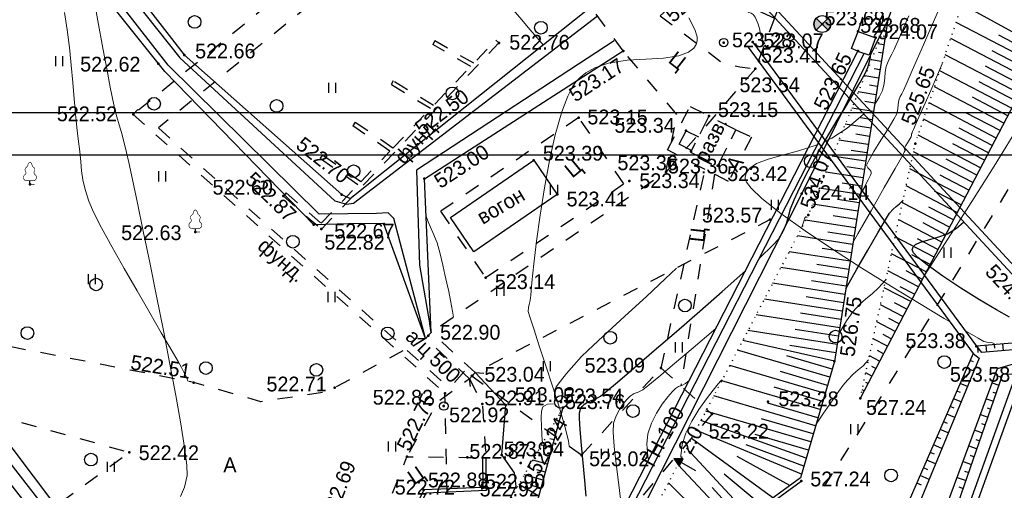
# Model space of a CAD drawing. Header units: millimetres. Extents: x 767170 to 66149698, y -983507 to 2493658.
# Tile 128 of 256: x 2086065 to 2144493, y -546419 to -518509. Entities that reach past the tile are written whole.
import ezdxf

# ---------------------------------------------------------------- set-up
doc = ezdxf.new("R2010")
doc.units = ezdxf.units.MM
for name, pattern in [('Д_ТРОТ_ТРУБА', [3, 1.5, -1.5]), ('ДОРОГИ_СТРОЯЩ', [9, 8, -1]), ('ЗД_СТР_РАЗВ', [3, 2, -1]), ('Контура низ откосов  Штриховая 0.1-0.5 - - - - - - -', [0.6, 0.1, -0.5])]:
    doc.linetypes.add(name, pattern=pattern)
for name, color, linetype in [('(003) Пункты', 7, 'Continuous'), ('(004) Точки рельефа', 7, 'Continuous'), ('(004a) Точки рельефа (отк.)', 7, 'Continuous'), ('(007) Здания', 7, 'Continuous'), ('(013) Газ', 30, 'ИК_Газопровод -------г--------'), ('(017) Канализация', 33, 'KANALIS_K_1'), ('(022) Возд. Линии', 7, 'Continuous'), ('(025) Дорога', 7, 'Continuous'), ('(027) Гидрография', 7, 'Continuous'), ('(028) Гидротехн.', 7, 'Continuous'), ('(031) Горизонтали', 42, 'Continuous'), ('(035) Откосы', 7, 'Continuous'), ('(036) Растительность', 7, 'Continuous'), ('(038) Деревья', 7, 'Continuous'), ('(040) Ограда', 7, 'Continuous')]:
    doc.layers.add(name, color=color, linetype=linetype)
doc.layers.add('(032) Горизонтали утолщенные', color=32, linetype='Continuous', lineweight=30)
doc.styles.add('BM-431', font='txt')
doc.styles.add('D-431', font='txt')
doc.styles.add('S', font='txtwr', dxfattribs={"oblique": 15})
doc.styles.get("Standard").update_dxf_attribs({"font": 'isocpeui.ttf'})
doc.linetypes.add('GAZ_VOZDUSH', pattern='A,1,-2,["~",Standard,S=3,R=0,X=-1.5,Y=-1.5],-1,10', length=14)
doc.linetypes.add('KANALIS_K_1', pattern='A,1,[">",Standard,S=1.8,R=0,X=-0.9,Y=-0.9],3,-1,["К",Standard,S=1.8,R=0,X=-0.9,Y=-0.9],-1,10', length=16)
doc.linetypes.add('ИК_Газопровод -------г--------', pattern='A,9,-0.6,["Г",Standard,S=1.2,R=0,X=0,Y=-0.6],-1.2', length=10.8)
doc.linetypes.add('ОГРАДА_БЕТ', pattern='A,4,["|",Standard,S=0.8,R=0,X=0,Y=-0.8],4', length=8)
doc.linetypes.add('ОТКОСЫ_НЕУКР', pattern='A,0.5,["|",Standard,S=1.2,R=0,X=0,Y=-1.2],1,["|",Standard,S=0.5,R=0,X=0,Y=-0.5],0.5', length=2)
doc.linetypes.add('ОТКОСЫ_НЕУКР1', pattern='A,0.5,["|",Standard,S=-1.2,R=0,X=0,Y=1.2],1,["|",Standard,S=-0.5,R=0,X=0,Y=0.5],0.5', length=2)
doc.linetypes.add('ПОДПОРНАЯ СТЕНКА', pattern='A,2,["V",Standard,S=1.2,R=0,X=0,Y=-1.2],0.2,["V",Standard,S=0.8,R=0,X=0,Y=-0.8],0.25,["V",Standard,S=0.3,R=0,X=0,Y=-0.3],0.25', length=2.7)

# ---------------------------------------------------------------- blocks, each defined once
blk = doc.blocks.new('d')
at = {"layer": '(038) Деревья'}
blk.add_ellipse((0, 0), major_axis=(0.265, 0.265), ratio=1, start_param=5.497787, end_param=11.780972, dxfattribs=at)
blk = doc.blocks.new('I04010')
for p, q in [((-0.412273, 0.007146), (-0.412273, 1.207146)), ((0.387727, 1.207146), (0.387727, 0.007146))]:
    blk.add_line(p, q)
blk = doc.blocks.new('karagach-flat-20')
at = {"layer": '(038) Деревья', "const_width": 0.0375}
for points in [[(-0.208, 1.009, 0.181567), (-0.117, 1.159, 0.303004)], [(0, 1.312, 0.246034), (-0.117, 1.159, 0.489079)], [(0, 1.312, -0.246034), (0.117, 1.159, -0.489079)], [(0.208, 1.009, -0.181567), (0.117, 1.159, -0.303004)], [(-0.315, 0.559, 0.383603), (-0.255, 0.753, 0.352912)], [(-0.208, 1.009, 0.430853), (-0.255, 0.753, 0.548276)], [(0.208, 1.009, -0.430853), (0.255, 0.753, -0.548276)], [(0.315, 0.559, -0.383603), (0.255, 0.753, -0.352912)], [(-0.315, 0.559, 0.626949), (-0.218, 0.206, 0.702465)], [(0.315, 0.559, -0.626949), (0.218, 0.206, -0.702465)]]:
    blk.add_lwpolyline(points, format="xyb", dxfattribs=at)
for points in [[(0, 0.206), (-0.218, 0.206)], [(0, 0), (0, 0.206)], [(0, 0.206), (0.218, 0.206)], [(0, 0), (0.281, 0)]]:
    blk.add_lwpolyline(points, dxfattribs=at)
at = {"layer": '(038) Деревья'}
blk.add_lwpolyline([(0, 0), (0, 0.206)], dxfattribs=at)
blk = doc.blocks.new('U1061-flat-2')
at = {"layer": '(022) Возд. Линии'}
blk.add_circle((0, 0), 0.25, dxfattribs=at)
at = {"color": 4, "oblique": 15}
blk.add_attdef('Z', (0.797, -0.495), '', height=1, dxfattribs=at)
blk = doc.blocks.new('I00110-flat-4')
h = blk.add_hatch(color=7)
edge = h.paths.add_edge_path()
edge.add_line((0.354, 0.354), (0, 0))
edge.add_line((0, 0), (0.354, -0.354))
edge.add_arc((0, 0), 0.5, 315, 405)
edge = h.paths.add_edge_path()
edge.add_line((-0.354, -0.354), (0, 0))
edge.add_line((0, 0), (-0.354, 0.354))
edge.add_arc((0, 0), 0.5, 135, 225)
at = {"layer": '(003) Пункты'}
blk.add_circle((0, 0), 0.5, dxfattribs=at)
at = {"color": 7}
for points in [[(0, 0), (-0.354, 0.354, 0.414214), (-0.354, -0.354)], [(0, 0), (0.354, -0.354, 0.414214), (0.354, 0.354)]]:
    blk.add_lwpolyline(points, format="xyb", close=True, dxfattribs=at)
blk.add_lwpolyline([(0.008, 0), (0.008, 0)], dxfattribs=at)
at = {"color": 4, "linetype": 'Continuous', "style": 'S', "oblique": 15}
blk.add_attdef('G', (0.692, 0.111), '', height=1, dxfattribs=at)
at = {"color": 4, "style": 'S', "oblique": 15}
blk.add_attdef('Z', (0.738, -1.15), '', height=1, dxfattribs=at)
blk = doc.blocks.new('d-flat-34-flat-1')
at = {"layer": '(038) Деревья'}
blk.add_ellipse((0, 0), major_axis=(0.265, 0.265), ratio=1, start_param=5.497787, end_param=11.780972, dxfattribs=at)
blk = doc.blocks.new('U1061-flat-1-flat-1')
at = {"layer": '(022) Возд. Линии'}
blk.add_circle((0, 0), 0.25, dxfattribs=at)
at = {"color": 4, "oblique": 15}
blk.add_attdef('Z', (0.797, -0.495), '', height=1, dxfattribs=at)
blk = doc.blocks.new('karagach-flat-18-flat-1')
at = {"layer": '(038) Деревья', "const_width": 0.0375}
for points in [[(-0.208, 1.009, 0.181567), (-0.117, 1.159, 0.303004)], [(0, 1.312, 0.246034), (-0.117, 1.159, 0.489079)], [(0, 1.312, -0.246034), (0.117, 1.159, -0.489079)], [(0.208, 1.009, -0.181567), (0.117, 1.159, -0.303004)], [(-0.315, 0.559, 0.383603), (-0.255, 0.753, 0.352912)], [(-0.208, 1.009, 0.430853), (-0.255, 0.753, 0.548276)], [(0.208, 1.009, -0.430853), (0.255, 0.753, -0.548276)], [(0.315, 0.559, -0.383603), (0.255, 0.753, -0.352912)], [(-0.315, 0.559, 0.626949), (-0.218, 0.206, 0.702465)], [(0.315, 0.559, -0.626949), (0.218, 0.206, -0.702465)]]:
    blk.add_lwpolyline(points, format="xyb", dxfattribs=at)
for points in [[(0, 0.206), (-0.218, 0.206)], [(0, 0), (0, 0.206)], [(0, 0.206), (0.218, 0.206)], [(0, 0), (0.281, 0)]]:
    blk.add_lwpolyline(points, dxfattribs=at)
at = {"layer": '(038) Деревья'}
blk.add_lwpolyline([(0, 0), (0, 0.206)], dxfattribs=at)
blk = doc.blocks.new('wef-flat-4')
at = {"layer": '(025) Дорога', "linetype": 'Д_ТРОТ_ТРУБА'}
blk.add_hatch(color=0, dxfattribs=at).paths.add_polyline_path([(-1295647.589, -1831919.311), (-1295647.344, -1831918.875), (-1295647.902, -1831918.848)])
at = {"layer": '(022) Возд. Линии', "color": 0}
for points in [[(-1295647.902, -1831918.848), (-1295647.589, -1831919.311)], [(-1295646.594, -1831919.582), (-1295647.466, -1831919.093)]]:
    blk.add_lwpolyline(points, dxfattribs=at)
at = {"layer": '(025) Дорога', "color": 0, "linetype": 'Д_ТРОТ_ТРУБА'}
blk.add_lwpolyline([(-1295647.589, -1831919.311), (-1295647.344, -1831918.875), (-1295647.902, -1831918.848), (-1295647.589, -1831919.311)], close=True, dxfattribs=at)
blk.add_lwpolyline([(-1295647.589, -1831919.311), (-1295647.344, -1831918.875)], dxfattribs=at)
blk = doc.blocks.new('A$C05d28b1e')
at = {"layer": '(004) Точки рельефа', "color": 7, "linetype": 'ByBlock', "lineweight": -2}
for p in [(75039, 123111), (90092, 123168), (53339, 118868), (87493, 118771), (86138, 117906), (86437, 116679), (88021, 115823), (62246, 114027), (64502, 112068), (103371, 105124), (84662, 103830), (71836, 102338), (91005, 101837), (87672, 101100), (79946, 98662), (100952, 78798), (89130, 77208), (95097, 77699), (103060, 77194), (63078, 76972), (61550, 76444), (96975, 76152), (86497, 73256), (76942, 71664), (106463, 71701), (83820, 70723), (77330, 69626), (53927, 69297), (89502, 69491), (72426, 68683), (85216, 68696), (97849, 67204), (100119, 67481), (70766, 66898), (74930, 66941), (63741, 66464), (80964, 63758), (77575, 60326), (101665, 58785), (63649, 57538), (72010, 57232), (78485, 56140), (103197, 56600), (59831, 53401), (76297, 53138), (83042, 52774), (99695, 51688), (77292, 51165)]:
    blk.add_point(p, dxfattribs=at)
at = {"layer": '(004a) Точки рельефа (отк.)', "color": 7, "linetype": 'ByBlock', "lineweight": -2}
for p in [(104824, 79051), (103071, 78364), (104105, 77984), (97181, 76585), (91663, 70018), (99727, 68744), (80187, 57943), (80764, 56268), (82148, 56210), (85431, 56385), (85552, 56047), (81913, 53244), (79878, 53098), (80802, 51319)]:
    blk.add_point(p, dxfattribs=at)
at = {"layer": '(007) Здания', "linetype": 'Д_ТРОТ_ТРУБА', "ltscale": 600}
for points in [[(62246, 114027), (64502, 112068), (75039, 123111)], [(68746, 116878), (74858, 123284)], [(71241, 123234), (71117, 123017)], [(73367, 121721), (71117, 123017)], [(73545, 121907), (71241, 123234)], [(74858, 123284), (75039, 123111)], [(68763, 120855), (68633, 120641)], [(70980, 119219), (68633, 120641)], [(71157, 119405), (68763, 120855)], [(53339, 118868), (53606, 119166)], [(53339, 118868), (71836, 102338)], [(54828, 118073), (72103, 102636)], [(66506, 118403), (66365, 118196)], [(68571, 116695), (66365, 118196)], [(68746, 116878), (66506, 118403)], [(64562, 116458), (64419, 116252)], [(66837, 114877), (64562, 116458)], [(66837, 114877), (68571, 116695)], [(66662, 114694), (64419, 116252)], [(62410, 114216), (64486, 112413), (66662, 114694)], [(62410, 114216), (62246, 114027)]]:
    blk.add_lwpolyline(points, dxfattribs=at)
at = {"layer": '(007) Здания', "linetype": 'ЗД_СТР_РАЗВ', "ltscale": 600}
blk.add_lwpolyline([(87493, 118771), (86414, 116634), (88021, 115823), (89100, 117960)], close=True, dxfattribs=at)
at = {"layer": '(007) Здания', "ltscale": 600}
blk.add_lwpolyline([(83820, 70723), (85216, 68696), (80275, 65293), (78878, 67320), (83820, 70723)], dxfattribs=at)
at = {"layer": '(013) Газ', "linetype": 'GAZ_VOZDUSH', "ltscale": 600, "flags": 128}
blk.add_lwpolyline([(139039, 153682), (138885, 152734), (135454, 145357), (130316, 142546), (115842, 109039), (104824, 79051), (99727, 68744), (82201, 34139), (52809, 3628), (56082, -3749), (32593, -24350), (33828, -29046), (31852, -35564), (-6995, -77251), (-10648, -79274), (-22017, -90450), (-29954, -94459), (-74554, -132816), (-76953, -135094)], dxfattribs=at)
at = {"layer": '(025) Дорога', "linetype": 'Д_ТРОТ_ТРУБА', "ltscale": 600}
for p, q in [((79946, 98662), (84662, 103830)), ((84662, 103830), (87672, 101100)), ((72096, 90931), (71836, 102338)), ((87672, 101100), (81647, 94014)), ((89130, 77208), (82801, 85790)), ((92314, 73433), (89130, 77208)), ((91663, 70018), (92314, 73433))]:
    blk.add_line(p, q, dxfattribs=at)
at = {"layer": '(025) Дорога', "linetype": 'Д_ТРОТ_ТРУБА', "ltscale": 600, "flags": 128}
for points in [[(103071, 78364), (108136, 94128), (121311, 127975), (129224, 144046), (129881, 144552), (131035, 145447), (133208, 146418), (135300, 147146), (138641, 147465), (143191, 146540), (147359, 145316), (149783, 143492), (150815, 142076)], [(150815, 142076), (135921, 113311), (125552, 93370), (117383, 77821), (104208, 56333), (99627, 49152), (88708, 25275), (72217, 300), (60109, -13961), (40976, -33812), (21855, -53057), (7525, -67385), (-21145, -96032), (-41237, -115998), (-56020, -131074), (-73097, -148290), (-76079, -151266)], [(96975, 76152), (91663, 70018), (77743, 60511), (77407, 60141), (71543, 56980), (67628, 56398), (63649, 57538), (35933, 62943), (-1136, 71955), (-2270, 72968), (-11178, 84489), (-11295, 84899), (-11231, 85387), (2620, 97018), (30185, 117380)], [(91318, 79294), (94971, 76542), (96057, 76254), (96975, 76152)], [(98114, 79156), (96975, 76152)], [(-2596, 13263), (-3144, 13637), (-13462, 28471), (-17211, 34931), (-24202, 51467), (-24593, 54534), (-22584, 57991), (-18196, 60973), (-5102, 68075), (38937, 59146), (59831, 53401), (40293, 39065), (36909, 36534)], [(97952, 67229), (97849, 67204), (80355, 58128), (80019, 57758), (78093, 56361), (76297, 53138)], [(80019, 57758), (80764, 56268), (80988, 53107)], [(75448, 50975), (76297, 53138), (79878, 53098), (80988, 53107)]]:
    blk.add_lwpolyline(points, dxfattribs=at)
at = {"layer": '(025) Дорога', "linetype": 'Д_ТРОТ_ТРУБА', "ltscale": 600}
for points in [[(78095, 138984), (53653, 119123)], [(79154, 137840), (54828, 118073)], [(84662, 103830), (87267, 115615), (85041, 116768), (86387, 119348), (87500, 118786)], [(89100, 117960), (90028, 117531), (88666, 114903), (87835, 115330), (85824, 102776)], [(79946, 98662), (73001, 103636), (71836, 102338)]]:
    blk.add_lwpolyline(points, dxfattribs=at)
blk.add_lwpolyline([(80964, 63758), (89166, 69320), (86497, 73256), (78295, 67694)], close=True, dxfattribs=at)
at = {"layer": '(025) Дорога', "ltscale": 600}
for points in [[(80788, 53105), (80802, 51319), (77292, 51165), (76411, 49381), (76407, 49379)], [(80988, 53107), (81003, 51128), (77419, 50970), (76543, 49191)]]:
    blk.add_lwpolyline(points, dxfattribs=at)
at = {"layer": '(027) Гидрография', "color": 3, "ltscale": 600}
for points in [[(89770, 122931), (103186, 104699)], [(90092, 123168), (103371, 105124)], [(30545, 117726), (44356, 100325), (54063, 87824), (62828, 76792), (72012, 68319), (72714, 68122), (73131, 68177), (87601, 79281)], [(77407, 60141), (75517, 67269), (75191, 67595), (74497, 67553), (71085, 67532), (62130, 76350), (46008, 97015), (34748, 111736), (30185, 117380)], [(103186, 104699), (103533, 104416)], [(103371, 105124), (103669, 104744)], [(106268, 104971), (103669, 104744)], [(103533, 104416), (96249, 86774), (89968, 81175)], [(90783, 79889), (95254, 83914), (98283, 86678), (104624, 103803), (105987, 104192)], [(88603, 77800), (76863, 70140), (77044, 64500), (77743, 60511)], [(80355, 58128), (82148, 56210), (81913, 53244), (82660, 52191), (82757, 51396), (82218, 50239)]]:
    blk.add_lwpolyline(points, dxfattribs=at)
at = {"layer": '(028) Гидротехн.', "linetype": 'Д_ТРОТ_ТРУБА', "ltscale": 600}
for points in [[(76950, 60141), (77407, 60141), (77743, 60511), (77661, 61011)], [(80355, 58128), (77743, 60511)], [(80019, 57758), (77407, 60141)], [(80060, 57304), (80019, 57758), (80355, 58128), (80862, 58091)]]:
    blk.add_lwpolyline(points, dxfattribs=at)
at = {"layer": '(031) Горизонтали', "color": 42, "linetype": 'Continuous', "lineweight": 0, "ltscale": 600}
for points in [[(56140, 96217), (56388, 96765), (56537, 97458), (56514, 98067), (56383, 99112), (56160, 100513), (55864, 102192), (55513, 104067), (55126, 106060), (54722, 108091), (54317, 110081), (53931, 111949), (53583, 113616), (53289, 115003), (53069, 116029), (52941, 116616), (52783, 117270), (52639, 117798), (52501, 118263), (52366, 118729), (52228, 119258), (52081, 119914), (51968, 120486), (51781, 121473), (51533, 122806), (51239, 124418), (50915, 126240)], [(79198, 99198), (79161, 99506), (78948, 100367), (78627, 101466), (78240, 102698), (77829, 103959), (77434, 105144), (77099, 106147), (76866, 106863), (76775, 107189), (76784, 107419), (76829, 107604), (76887, 107836), (76922, 108158), (76998, 108910), (77116, 110007), (77276, 111363), (77481, 112893), (77732, 114510), (78029, 116130), (78375, 117666), (78769, 119034), (79121, 119949), (79407, 120502), (79608, 120797), (79711, 120920), (79860, 121071), (80185, 121333), (80733, 121638), (81547, 121906), (82646, 122080), (83759, 122155), (84808, 122215), (85715, 122346), (86284, 122558), (86594, 122807), (86735, 123027), (86784, 123155), (86804, 123251), (86795, 123479), (86670, 123905), (86316, 124610)], [(94410, 117301), (94790, 117467), (95695, 118055), (96489, 118720), (96693, 118903)], [(101808, 106571), (101465, 106773), (99989, 107655), (98329, 108666), (96581, 109756), (94841, 110874), (93207, 111969), (91773, 112993), (90638, 113893), (90009, 114490), (89733, 114850), (89653, 115042), (89647, 115122), (89662, 115231), (89731, 115428), (89921, 115682), (90321, 115955), (91013, 116226), (91864, 116465), (92816, 116720), (93810, 117038), (94034, 117136)], [(104506, 105223), (104318, 105321), (104087, 105341), (103818, 105408), (103476, 105599), (102685, 106056)], [(104038, 74006), (104311, 74469), (104508, 74856), (104615, 75263), (104652, 75616), (104676, 75945), (104744, 76282), (104850, 76575), (104957, 76795), (105076, 77012), (105216, 77295), (105332, 77560), (105520, 77997), (105771, 78579), (106073, 79280)], [(103212, 68706), (103382, 69016), (103671, 69563), (103806, 69837), (103848, 69940), (103854, 69965), (103850, 70005), (103825, 70074), (103756, 70160), (103649, 70266), (103577, 70434), (103700, 70709), (104012, 71242), (104423, 71910), (104844, 72588), (105186, 73153), (105360, 73481), (105430, 73779), (105449, 74033), (105493, 74285), (105573, 74494), (105657, 74654), (105759, 74857), (105912, 75205), (106278, 76040), (106809, 77255), (107459, 78743), (108182, 80397)], [(84377, 77575), (84377, 77575), (84023, 77975), (83598, 78475), (83116, 79041), (82594, 79640), (82048, 80241), (81492, 80809), (80944, 81314), (80355, 81760), (79827, 82072), (79335, 82319), (78853, 82574), (78356, 82909), (77818, 83395), (77332, 83963), (76753, 84740), (76129, 85652), (75507, 86624), (74931, 87582), (74449, 88451), (74107, 89159), (73951, 89629)], [(63311, 57604), (63217, 57848), (63079, 58106), (62911, 58431), (62713, 58790), (62299, 59504), (61722, 60493), (61031, 61676), (60280, 62971), (59520, 64297), (58802, 65573), (58179, 66718), (57701, 67650), (57422, 68288), (57202, 68985), (57067, 69567), (56988, 70098), (56936, 70636), (56880, 71244), (56791, 71983), (56710, 72667), (56633, 73471), (56557, 74369), (56475, 75340), (56381, 76359), (56271, 77405), (56139, 78452), (55978, 79479)], [(97530, 77617), (97389, 77851), (97285, 78193), (97209, 78536), (97136, 78796), (97044, 79024), (96962, 79205), (96852, 79355), (96717, 79442), (96582, 79484), (96447, 79571), (96315, 79762), (96082, 80158), (95788, 80699), (95475, 81324), (95184, 81974), (94963, 82576)], [(102769, 65871), (103056, 66365), (103862, 67768), (104624, 69103), (105265, 70231), (105637, 70890), (105809, 71196), (105863, 71293), (105870, 71307), (105868, 71313), (105857, 71334), (105829, 71373), (105807, 71413), (105909, 71591), (106101, 71911), (106213, 72105), (106230, 72203), (106243, 72288), (106272, 72353), (106303, 72418), (106364, 72554), (106522, 72912), (106758, 73445), (107050, 74110), (107378, 74859), (107721, 75648), (108059, 76432)], [(107020, 63921), (107523, 64696), (108732, 66573), (109956, 68491), (111137, 70363), (112219, 72105), (113144, 73632), (113855, 74858), (114231, 75564), (114382, 75906), (114413, 76034), (114407, 76066), (114362, 76112), (114228, 76155), (113936, 76123), (113432, 75957), (113273, 75894)], [(79068, 61415), (79008, 61777), (78890, 62408), (78780, 62943), (78670, 63434), (78553, 63935), (78422, 64499), (78270, 65179), (78082, 65817), (77829, 66442), (77562, 67059), (77431, 67404)], [(99737, 66750), (99840, 67117), (99916, 67299), (99968, 67356), (99996, 67362), (100029, 67352), (100042, 67334)], [(85078, 56792), (85033, 57042), (85150, 57274), (85409, 57627), (85772, 58068), (86202, 58564), (86663, 59081), (87023, 59440), (87644, 60018), (88471, 60774), (89447, 61664), (90516, 62648), (91624, 63683), (92290, 64320)], [(101914, 60383), (102039, 60619), (102377, 61189), (102763, 61740), (103151, 62174), (103523, 62504), (103897, 62806), (104288, 63154), (104716, 63625)], [(89041, 49845), (89042, 49879), (88969, 50646), (88848, 51634), (88714, 52710), (88599, 53739), (88537, 54587), (88560, 55120), (88706, 55559), (88905, 55947), (89129, 56275), (89349, 56537), (89536, 56724), (89784, 56886), (90022, 56967), (90299, 57105), (90599, 57343), (91253, 57885), (92176, 58660), (93283, 59599), (94486, 60631), (94637, 60763)], [(100561, 55020), (100664, 55178), (101020, 55718), (101345, 56203), (101644, 56637), (101922, 57026), (102185, 57372), (102439, 57681), (102779, 58033), (103073, 58282), (103363, 58533), (103693, 58891)], [(90624, 52933), (90586, 53170), (90533, 53878), (90593, 54493), (90805, 55128), (91106, 55722), (91446, 56250), (91779, 56687), (92055, 57005), (92228, 57181), (92420, 57307), (92606, 57371), (92822, 57478), (93045, 57656)], [(92575, 53054), (92557, 53182), (92626, 53867), (92855, 54534), (93207, 55238), (93628, 55929), (94064, 56562), (94460, 57090), (94764, 57464), (94919, 57639), (95000, 57691)], [(84336, 53929), (84307, 54423), (84287, 54964), (84261, 55447), (84273, 55838), (84364, 56104), (84646, 56245), (84986, 56274)]]:
    blk.add_lwpolyline(points, dxfattribs=at)
at = {"layer": '(032) Горизонтали утолщенные', "color": 32, "linetype": 'Continuous', "lineweight": 30, "ltscale": 600}
for points in [[(105329, 106839), (104563, 107282), (103562, 107883), (102455, 108572), (101371, 109282), (100442, 109944), (99897, 110392), (99647, 110658), (99572, 110794), (99565, 110848), (99575, 110910), (99624, 111020), (99762, 111154), (100049, 111292), (100529, 111432), (101086, 111585), (101662, 111799), (102196, 112124), (102600, 112490), (102617, 112506)], [(104011, 78019), (104071, 78135), (104229, 78359), (104320, 78520), (104310, 78681), (104296, 78844), (104373, 79033), (104567, 79452)], [(97215, 64927), (97248, 64957), (97987, 65660), (98363, 66069), (98651, 66548), (98819, 66969), (98935, 67380), (99064, 67831), (99272, 68371), (99486, 68839), (99688, 69262), (99892, 69671), (100113, 70097), (100365, 70570), (100665, 71121), (100971, 71658), (101374, 72332), (101835, 73089), (102315, 73875), (102776, 74636), (103179, 75318), (103485, 75868), (103656, 76231), (103784, 76722), (103837, 77170), (103845, 77276)], [(102336, 63092), (102359, 63131), (102999, 64254), (103649, 65396), (104237, 66421), (104689, 67194), (104932, 67579), (105143, 67810), (105334, 67970), (105525, 68129), (105740, 68359)], [(86934, 50794), (86846, 51721), (86749, 52770), (86656, 53819), (86579, 54746), (86532, 55429), (86528, 55746), (86593, 55953), (86690, 56109), (86844, 56267), (87017, 56377), (87239, 56469), (87497, 56576), (87777, 56732), (88095, 56987), (88789, 57568), (89775, 58405), (90972, 59430), (92297, 60574), (93670, 61767), (95007, 62941), (96227, 64027), (96384, 64171)]]:
    blk.add_lwpolyline(points, dxfattribs=at)
at = {"layer": '(035) Откосы', "ltscale": 600}
for p, q in [((103981, 104771), (103946, 105174)), ((104458, 105016), (104441, 105218)), ((104971, 104858), (104936, 105261)), ((103484, 104754), (103451, 105131)), ((103207, 104200), (103007, 104287)), ((103218, 103653), (102808, 103832)), ((102839, 102735), (102411, 102921)), ((102819, 103285), (102610, 103377)), ((104307, 102947), (104709, 102808)), ((104676, 103346), (104871, 103278)), ((102431, 102371), (102213, 102466)), ((104340, 102409), (104546, 102337)), ((102460, 101817), (102015, 102011)), ((103961, 102013), (104383, 101867)), ((102081, 100899), (101618, 101100)), ((102043, 101457), (101816, 101556)), ((104005, 101471), (104221, 101397)), ((101656, 100542), (101420, 100645)), ((103616, 101079), (104058, 100926)), ((103669, 100534), (103895, 100456)), ((101702, 99980), (101221, 100190)), ((103270, 100145), (103733, 99985)), ((101268, 99628), (101023, 99734)), ((103333, 99597), (103570, 99515)), ((100880, 98713), (100626, 98824)), ((101323, 99062), (100825, 99279)), ((102924, 99212), (103407, 99045)), ((100944, 98144), (100428, 98368)), ((102578, 98278), (103082, 98104)), ((102998, 98659), (103245, 98574)), ((100492, 97799), (100230, 97913)), ((102662, 97722), (102919, 97633)), ((100104, 96884), (99833, 97002)), ((100564, 97225), (100031, 97458)), ((102233, 97344), (102756, 97163)), ((102327, 96785), (102594, 96693)), ((114026, 77332), (109251, 79964)), ((113563, 76451), (108889, 78892)), ((104747, 78557), (104631, 78575)), ((104670, 78064), (104554, 78082)), ((113103, 75568), (108567, 77937)), ((113794, 76892), (111422, 78130)), ((104593, 77570), (104244, 77624)), ((113333, 76009), (111031, 77212)), ((104439, 76582), (103857, 76673)), ((104516, 77076), (104283, 77112)), ((112642, 74686), (108245, 76982)), ((104362, 76089), (104013, 76143)), ((112181, 73804), (107923, 76028)), ((112872, 75127), (110639, 76293)), ((104285, 75595), (103470, 75722)), ((112412, 74245), (110248, 75375)), ((104208, 75101), (103743, 75174)), ((111720, 72922), (107601, 75073)), ((104131, 74607), (103083, 74771)), ((104054, 74114), (103472, 74204)), ((111951, 73363), (109856, 74457)), ((103977, 73620), (102697, 73819)), ((111260, 72039), (107279, 74118)), ((103900, 73126), (103202, 73235)), ((110799, 71157), (106957, 73164)), ((111490, 72480), (109465, 73538)), ((103823, 72632), (102310, 72868)), ((111029, 71598), (109073, 72620)), ((103670, 71645), (101923, 71917)), ((103747, 72139), (102931, 72266)), ((110338, 70275), (106634, 72209)), ((103593, 71151), (102661, 71296)), ((110569, 70716), (108682, 71701)), ((103516, 70657), (101536, 70966)), ((109878, 69393), (106361, 71229)), ((110108, 69834), (108291, 70783)), ((103439, 70164), (102391, 70327)), ((109417, 68510), (106143, 70220)), ((103362, 69670), (101149, 70015)), ((109647, 68951), (107949, 69838)), ((103208, 68682), (100763, 69064)), ((103285, 69176), (102120, 69358)), ((108956, 67628), (105925, 69211)), ((103131, 68189), (101850, 68388)), ((109186, 68069), (107610, 68892)), ((103054, 67695), (100376, 68112)), ((108495, 66746), (105706, 68202)), ((108726, 67187), (107271, 67947)), ((102977, 67201), (101580, 67419)), ((108035, 65864), (105488, 67193)), ((102900, 66707), (99955, 67167)), ((108265, 66305), (106931, 67001)), ((102746, 65720), (99466, 66231)), ((102823, 66214), (101267, 66456)), ((107574, 64981), (105270, 66185)), ((107804, 65422), (106592, 66056)), ((102669, 65226), (100945, 65495)), ((102592, 64732), (98977, 65296)), ((107113, 64099), (105052, 65176)), ((107344, 64540), (106252, 65110)), ((102438, 63745), (98487, 64361)), ((102515, 64239), (100624, 64534)), ((106652, 63217), (104834, 64167)), ((106883, 63658), (105913, 64165)), ((102284, 62757), (97998, 63426)), ((102361, 63251), (100302, 63572)), ((106192, 62335), (104615, 63158)), ((106422, 62776), (105573, 63219)), ((102207, 62264), (99981, 62611)), ((102130, 61770), (97509, 62490)), ((105731, 61452), (104397, 62149)), ((105961, 61893), (105234, 62273)), ((101976, 60783), (97020, 61555)), ((102053, 61276), (99659, 61649)), ((105270, 60570), (104179, 61140)), ((105501, 61011), (104894, 61328)), ((101822, 59795), (96531, 60620)), ((101899, 60289), (99338, 60688)), ((105040, 60129), (104555, 60382)), ((101669, 58808), (96225, 60033)), ((101745, 59301), (99016, 59727)), ((104810, 59688), (103961, 60131)), ((101390, 57848), (95920, 59452)), ((101531, 58327), (98844, 59115)), ((104349, 58806), (103743, 59122)), ((104579, 59247), (104215, 59437)), ((101109, 56889), (95448, 58548)), ((104118, 58364), (103876, 58491)), ((101250, 57368), (98467, 58184)), ((103888, 57923), (103524, 58113)), ((100828, 55930), (94976, 57645)), ((103658, 57482), (103536, 57546)), ((100547, 54971), (94504, 56742)), ((100968, 56409), (98090, 57253)), ((103427, 57041), (103306, 57104)), ((100687, 55450), (97714, 56322)), ((85422, 55570), (85297, 55603)), ((100266, 54012), (94032, 55839)), ((85292, 55092), (85167, 55126)), ((99984, 53053), (93739, 55279)), ((100406, 54491), (97337, 55391)), ((85162, 54615), (84788, 54716)), ((99703, 52094), (93440, 54707)), ((100125, 53532), (96960, 54460)), ((84902, 53660), (84279, 53829)), ((85032, 54137), (84783, 54205)), ((98006, 50690), (93183, 54216)), ((99844, 52573), (96420, 53848)), ((84772, 53182), (84398, 53284)), ((96590, 49655), (92884, 53645)), ((84642, 52705), (83770, 52942)), ((95783, 49066), (92375, 52670)), ((99012, 51424), (95895, 53149)), ((84382, 51750), (83261, 52055)), ((84512, 52227), (84014, 52363)), ((97375, 50228), (95117, 52106)), ((84122, 50795), (82941, 51498)), ((84252, 51273), (83629, 51442)), ((94976, 48476), (91811, 51592)), ((96186, 49360), (94414, 51322))]:
    blk.add_line(p, q, dxfattribs=at)
at = {"layer": '(035) Откосы', "linetype": 'Контура низ откосов  Штриховая 0.1-0.5 - - - - - - -', "ltscale": 600}
for points in [[(103197, 56600), (106463, 71701), (112284, 88953), (116260, 106271), (122597, 117101), (129958, 128064), (132828, 132631)], [(104824, 79051), (100119, 67481), (83503, 35704)], [(85552, 56047), (82218, 50239), (67213, 43463), (54029, 33528)]]:
    blk.add_lwpolyline(points, dxfattribs=at)
at = {"layer": '(035) Откосы', "ltscale": 600}
for points in [[(138914, 128807), (129874, 107395), (119760, 87733), (113986, 77260), (103197, 56600)], [(106420, 105391), (103371, 105124)], [(103186, 104699), (95586, 87254), (89436, 81772)], [(91318, 79294), (95791, 83322), (98973, 86224), (104935, 103461), (105736, 103495)], [(104824, 79051), (101665, 58785), (99642, 51883), (92632, 46765), (87283, 36484)], [(85552, 56047), (83873, 49879), (72794, 42654), (55260, 33104)]]:
    blk.add_lwpolyline(points, dxfattribs=at)
at = {"layer": '(035) Откосы', "linetype": 'ПОДПОРНАЯ СТЕНКА', "ltscale": 600, "flags": 128}
blk.add_lwpolyline([(86465, 116735), (85733, 117104), (86138, 117906), (86870, 117537)], dxfattribs=at)
at = {"layer": '(035) Откосы', "linetype": 'ОТКОСЫ_НЕУКР', "ltscale": 600}
blk.add_lwpolyline([(85297, 31263), (87837, 36393), (92747, 46621), (99695, 51688)], dxfattribs=at)
at = {"layer": '(040) Ограда', "ltscale": 600, "flags": 128}
for points in [[(78719, 169049), (77648, 162259), (71840, 147999), (75441, 143543), (76428, 141258), (78095, 138984), (107201, 107557), (97119, 79607), (98114, 79156), (98532, 80158), (97458, 80546)], [(54606, 6575), (81789, 34195), (88378, 47674), (103429, 77058)]]:
    blk.add_lwpolyline(points, dxfattribs=at)
at = {"layer": '(040) Ограда', "linetype": 'ОГРАДА_БЕТ', "ltscale": 600, "flags": 128}
for points in [[(79114, 168987), (78036, 162151), (72300, 148067), (75787, 143752), (76777, 141458), (78404, 139239), (107660, 107650), (97834, 80410)], [(54321, 6856), (81458, 34429), (88020, 47853), (103060, 77194), (102668, 77349), (103071, 78364), (104105, 77984), (103725, 76950), (103429, 77058)]]:
    blk.add_lwpolyline(points, dxfattribs=at)
at = {"linetype": 'ОТКОСЫ_НЕУКР', "ltscale": 600}
for points in [[(30545, 117726), (45018, 100546), (53249, 89648), (63078, 76972), (72426, 68683), (72934, 68458), (76942, 71664), (87202, 79822)], [(77407, 60141), (74930, 66941), (73521, 66974), (70766, 66898), (61921, 75981), (51963, 88436), (43116, 99871), (30183, 117379)]]:
    blk.add_lwpolyline(points, dxfattribs=at)
at = {"linetype": 'ОТКОСЫ_НЕУКР1', "ltscale": 600}
blk.add_lwpolyline([(77743, 60511), (77330, 69626), (89130, 77208)], dxfattribs=at)
at = {"ltscale": 600}
blk.add_lwpolyline([(103060, 77194), (103429, 77058)], dxfattribs=at)
at = {"layer": '(022) Возд. Линии', "xscale": 1000, "yscale": 1000, "zscale": 1000}
for name, p in [('I00110-flat-4', (100944, 78798)), ('U1061-flat-2', (95097, 77699)), ('karagach-flat-20', (53927, 69297)), ('karagach-flat-18-flat-1', (63741, 66464)), ('d-flat-34-flat-1', (85431, 56385)), ('U1061-flat-1-flat-1', (78485, 56140)), ('wef-flat-4', (1295740032, 1831971879))]:
    blk.add_blockref(name, p, dxfattribs=at)
at = {"layer": '(036) Растительность', "linetype": 'Continuous', "xscale": 500, "yscale": 500, "zscale": 500}
for p in [(65149, 120147), (78313, 114102), (91413, 113211), (101662, 110372), (50884, 108802), (75126, 108105), (96134, 99905), (68697, 98872), (52019, 97668), (55665, 76292), (61777, 69465), (71819, 62304), (92440, 59320), (84607, 58210), (88047, 53003)]:
    blk.add_blockref('I04010', p, dxfattribs=at)
at = {"layer": '(038) Деревья', "linetype": 'Continuous', "xscale": 1000, "yscale": 1000, "zscale": 1000}
for p in [(93543, 116093), (95018, 105696), (101465, 104186), (98309, 97460), (63694, 78923), (84246, 78582), (78997, 74686), (61294, 74068), (68559, 73939), (73132, 70072), (69527, 65887), (57854, 63352), (92795, 62105), (53777, 60473), (75159, 60448), (88360, 60195), (64365, 58395), (70924, 58290), (89708, 55845), (57546, 52965)]:
    blk.add_blockref('d', p, dxfattribs=at)
at = {"layer": '(004) Точки рельефа', "linetype": 'ByBlock', "char_height": 875, "attachment_point": 4, "style": 'D-431'}
for s, insert in [('522.76', (75650, 123146)), ('523.07', (90721, 123230)), ('522.52', (48803, 118901)), ('523.15', (88033, 119150)), ('523.34', (81889, 118217)), ('523.36', (82069, 115997)), ('523.42', (88578, 115352)), ('522.60', (58044, 114546)), ('522.67', (65264, 111954)), ('523.38', (99160, 105445)), ('523.09', (80121, 103988)), ('523.58', (101799, 103451)), ('522.82', (67548, 102092)), ('523.28', (91619, 101999)), ('523.22', (87477, 100079)), ('523.02', (80389, 98440)), ('523.28', (95585, 77851)), ('522.66', (63729, 77195)), ('522.62', (56905, 76414)), ('523.54', (96029, 75189)), ('523.15', (87005, 73280)), ('523.39', (84364, 71132)), ('523.34', (90089, 69501)), ('523.57', (93802, 67460)), ('522.63', (59339, 66416)), ('522.82', (71399, 65857)), ('523.14', (81517, 63514)), ('522.90', (78263, 60510)), ('522.71', (67961, 57442)), ('522.92', (78796, 55612)), ('527.24', (103537, 56052)), ('522.42', (60379, 53367)), ('522.88', (77545, 51752)), ('527.24', (100232, 51811))]:
    blk.add_mtext(s, dxfattribs=dict(at, insert=insert))
for s, insert, rotation in [('524.38', (104152, 109778), 312.91), ('523.25', (91824, 79174), 40.71033), ('523.65', (100788, 73796), 64.07663), ('523.17', (86053, 74498), 33.26847), ('525.65', (106003, 72881), 69.33239), ('522.50', (76939, 72508), 36.75731), ('522.70', (69908, 71831), 321.87296), ('523.00', (78049, 69371), 33.4039), ('524.07', (100028, 67895), 71.85968), ('522.87', (66944, 69793), 315.86147), ('526.75', (102421, 59081), 82.83178), ('522.51', (59920, 58749), 350.94831), ('522.75', (76046, 53592), 63.88009), ('523.24', (83760, 52230), 61.04714), ('522.69', (71563, 49499), 68.3)]:
    blk.add_mtext(s, dxfattribs=dict(at, insert=insert, rotation=rotation))
at = {"layer": '(004a) Точки рельефа (отк.)', "linetype": 'ByBlock', "char_height": 875, "attachment_point": 4, "style": 'D-431'}
for s, insert in [('523.69', (101077, 79148)), ('523.68', (103196, 78714)), ('524.07', (104230, 78334)), ('523.41', (97306, 76935)), ('523.36', (91788, 70368)), ('523.41', (85770, 68416)), ('524.14', (100157, 68794)), ('523.04', (80895, 58019)), ('523.02', (82695, 56815)), ('523.54', (85556, 56735)), ('522.91', (80889, 56618)), ('523.76', (85677, 56397)), ('522.87', (80003, 53448)), ('523.04', (82038, 53594)), ('522.90', (80927, 51669)), ('522.72', (75573, 51325)), ('522.92', (80612, 51214))]:
    blk.add_mtext(s, dxfattribs=dict(at, insert=insert))
at = {"layer": '(007) Здания', "style": 'BM-431'}
for s, rotation, p in [('разв.', 63.41011, (87374, 115913)), ('фунд.', 48.2082, (69411, 115855)), ('фунд.', 319.04505, (60646, 110958)), ('вогон', 30.58618, (80791, 66882))]:
    blk.add_text(s, height=880, rotation=rotation, dxfattribs=at).set_placement(p)
at = {"layer": '(013) Газ', "color": 0, "linetype": 'Continuous', "style": 'BM-431'}
for s, p in [('ГН-100', (90925, 52460)), ('2.0', (93099, 53219))]:
    blk.add_text(s, height=875, rotation=60.68936, dxfattribs=at).set_placement(p)
at = {"layer": '(017) Канализация', "color": 0, "linetype": 'Continuous', "style": 'BM-431'}
blk.add_text('а/ц 500', height=875, rotation=315.65749, dxfattribs=at).set_placement((76146, 60182))
at = {"layer": '(025) Дорога', "linetype": 'ДОРОГИ_СТРОЯЩ', "style": 'BM-431'}
for s, rotation, p in [('Ц', 84.0388, (87215, 111259)), ('Ц', 321.95055, (91746, 76563)), ('Ц', 39.32124, (86104, 69626)), ('A', 55.51568, (95879, 69965)), ('Ц', 34.71983, (76728, 51438))]:
    blk.add_text(s, height=875, rotation=rotation, dxfattribs=at).set_placement(p)
blk.add_text('A', height=875, dxfattribs=at).set_placement((65403, 52219))
blk = doc.blocks.new('A11111111111')
blk.add_lwpolyline([(-186450, -2503181), (654550, -2503181), (654550, -1909181), (-186450, -1909181)], close=True)
blk.add_lwpolyline([(649550, -2498181), (-166450, -2498181), (-166450, -1914181), (649550, -1914181), (649550, -2498181)])

msp = doc.modelspace()

# ---------------------------------------------------------------- block references
at = {"color": 5, "lineweight": 50}
msp.add_blockref('A$C05d28b1e', (2032748.06, -597565.05), dxfattribs=at)

# ---------------------------------------------------------------- next in the draw order: block references
msp.add_blockref('A$C05d28b1e', (2039466.73, -642998.3), dxfattribs=at)

# ---------------------------------------------------------------- next in the draw order: block references
at = {"xscale": 0.5, "yscale": 0.5, "zscale": 0.5}
msp.add_blockref('A11111111111', (1918466.82, 430560), dxfattribs=at)

doc.saveas('drawing.dxf')
